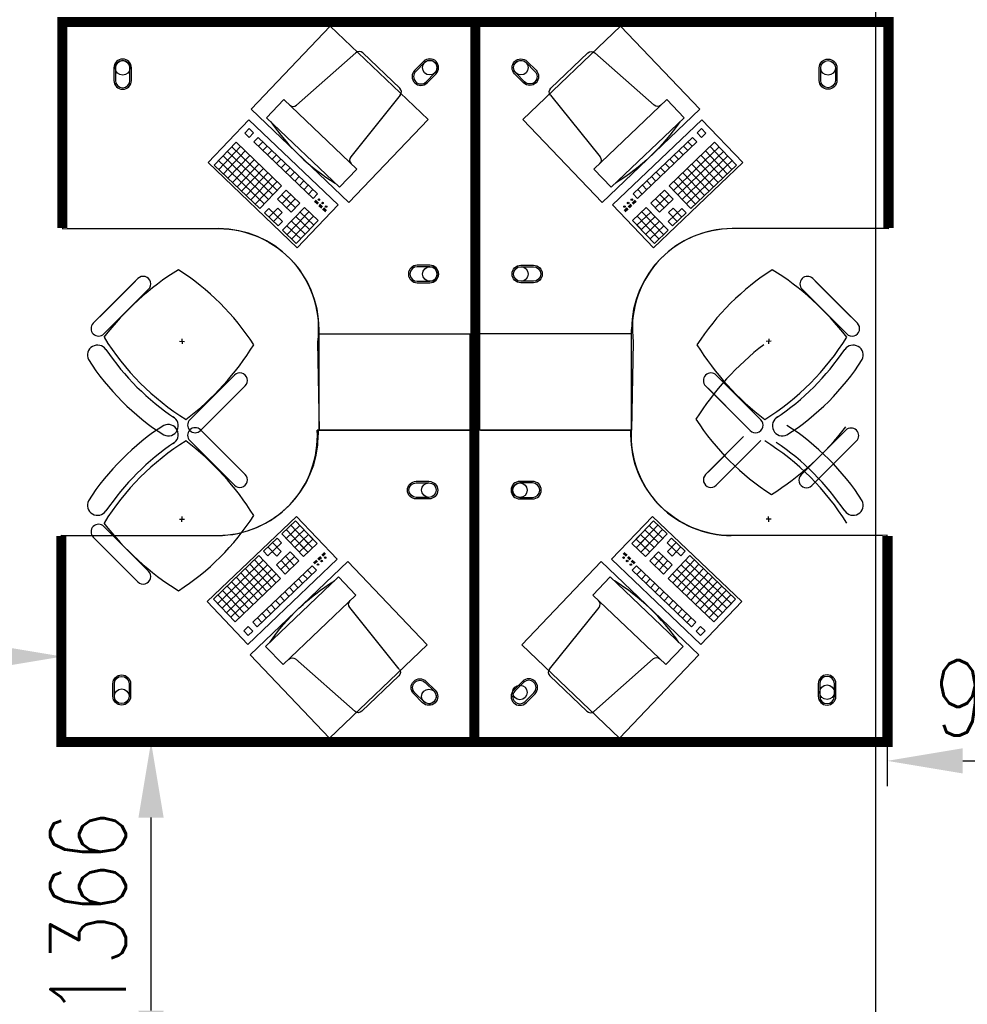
# Model space of a CAD drawing. Header units: millimetres. Extents: x -312551 to 250764, y -35891 to 59426.
# Tile 95 of 256: x -244024 to -240263, y 36534 to 40443. Entities that reach past the tile are written whole.
import ezdxf

# ---------------------------------------------------------------- set-up
doc = ezdxf.new("R2010")
doc.units = ezdxf.units.MM
doc.header["$LTSCALE"] = 2.5
doc.layers.add('FO-00 - FURN$0$FURNITURE', color=22, linetype='Continuous')
doc.layers.add('FO-00 - FURN$0$SP-01$0$FIT-OUT$0$FURNITURE', color=22, linetype='Continuous')
doc.styles.add('ROMANS', font='romans.shx', dxfattribs={"width": 0.8})
doc.dimstyles.new('100NFDIM', dxfattribs={"dimscale": 100, "dimtxt": 3, "dimasz": 3, "dimexe": 1, "dimexo": 1, "dimgap": 1, "dimtad": 1, "dimdec": 0, "dimdsep": 46, "dimtxsty": 'ROMANS', "dimcen": 3, "dimclrd": 4, "dimclre": 4, "dimclrt": 1, "dimaunit": 1, "dimadec": 0, "dimazin": 0, "dimtfac": 1, "dimtdec": 0, "dimtmove": 0, "dimatfit": 3, "dimfxl": 0, "dimtolj": 1, "dimarcsym": 0})

# ---------------------------------------------------------------- blocks, each defined once
blk = doc.blocks.new('FO-00 - FURN$0$SP-01$0$FIT-OUT$0$PC')
at = {"layer": 'FO-00 - FURN$0$SP-01$0$FIT-OUT$0$FURNITURE', "linetype": 'Continuous'}
for p, q in [((241.8, -93.1), (98, -236.8)), ((268.8, -92), (509.4, -294.6)), ((96.9, -263.9), (299.5, -504.5))]:
    blk.add_line(p, q, dxfattribs=at)
blk.add_lwpolyline([(276, -553.9), (346.7, -624.6), (629.5, -341.8), (558.8, -271)], close=True, dxfattribs=at)
for centre, radius, start, end in [((255.9, -107.2), 20, 49.8991, 135), ((112.2, -251), 20, 135, 220.1009), ((522.3, -279.3), 20, 229.8991, 315), ((-109.9, 114.8), 864, 303.1779, 326.8221), ((284.2, -517.4), 20, 315, 40.1009)]:
    blk.add_arc(centre, radius, start, end, dxfattribs=at)
blk = doc.blocks.new('desk')
at = {"layer": 'FO-00 - FURN$0$FURNITURE', "extrusion": (6.58823e-06, 1.6454e-07, 1)}
blk.add_line((184739.1, 75571.8, 0), (184169.1, 75571.7, 0), dxfattribs=at)
at = {"layer": 'FO-00 - FURN$0$FURNITURE'}
for p, q in [((184170.2, 75552.8), (184170.2, 74952.8)), ((183794.8, 75449.6), (183883.4, 75361)), ((183690.8, 75399.2), (183690.9, 75399.1)), ((183752.3, 75407.1), (183840.9, 75318.5)), ((183962.2, 75282.1), (183820.8, 75423.5)), ((183919.8, 75239.7), (183778.4, 75381.1)), ((183972, 75272.4), (183883.4, 75361)), ((183929.5, 75229.9), (183840.9, 75318.5)), ((183733.3, 75097.7), (183713.3, 75096.7)), ((183723.8, 75107.2), (183722.8, 75087.2)), ((183411.4, 75066.2), (183500, 74977.6)), ((183369, 75023.8), (183457.6, 74935.2)), ((183536.4, 74856.3), (183395, 74997.7)), ((183588.6, 74889), (183500, 74977.6)), ((184094.3, 74639.5), (184432.6, 74994)), ((184422.6, 74969), (184250, 74788.2)), ((184422.6, 74969), (184513, 74882.8)), ((184422.6, 74969), (184513, 74882.8)), ((184422.6, 74969), (184513, 74882.8)), ((184432.6, 74994), (184602.6, 74831.8)), ((184432.6, 74994), (184602.6, 74831.8)), ((184432.6, 74994), (184602.6, 74831.8)), ((183546.2, 74846.6), (183457.6, 74935.2)), ((184440.7, 74951.8), (184268.1, 74770.9)), ((184458.7, 74934.5), (184286.2, 74753.7)), ((184388.1, 74932.9), (184478.5, 74846.6)), ((184405.3, 74951), (184495.7, 74864.7)), ((184476.8, 74917.3), (184304.2, 74736.4)), ((184494.9, 74900), (184322.3, 74719.1)), ((184353.5, 74896.7), (184444, 74810.4)), ((184370.8, 74914.8), (184461.2, 74828.5)), ((184319, 74860.5), (184409.5, 74774.2)), ((184336.3, 74878.6), (184426.7, 74792.3)), ((184513, 74882.8), (184340.4, 74701.9)), ((184602.6, 74831.8), (184264.3, 74477.3)), ((184284.5, 74824.4), (184374.9, 74738.1)), ((184514.7, 74812.1), (184290.3, 74576.9)), ((184301.8, 74842.4), (184392.2, 74756.1)), ((184514.7, 74812.1), (184532.7, 74794.8)), ((184549.2, 74848.2), (184531.9, 74830.1)), ((184531.9, 74830.1), (184550, 74812.9)), ((184549.2, 74848.2), (184567.3, 74831)), ((184549.2, 74848.2), (184567.3, 74831)), ((184549.2, 74848.2), (184567.3, 74831)), ((184567.3, 74831), (184550, 74812.9)), ((184250, 74788.2), (184340.4, 74701.9)), ((184267.2, 74806.3), (184357.7, 74720)), ((184532.7, 74794.8), (184308.4, 74559.7)), ((184480.1, 74775.9), (184498.2, 74758.6)), ((184497.4, 74794), (184515.5, 74776.7)), ((184232.7, 74770.1), (184180.9, 74715.8)), ((184198.2, 74733.9), (184234.4, 74699.4)), ((184250.8, 74752.8), (184199, 74698.6)), ((184215.5, 74752), (184251.6, 74717.5)), ((184232.7, 74770.1), (184250.8, 74752.8)), ((184445.6, 74739.7), (184463.7, 74722.5)), ((184462.9, 74757.8), (184481, 74740.5)), ((184163.7, 74697.8), (184111.9, 74643.5)), ((184163.7, 74697.8), (184254.1, 74611.5)), ((184180.9, 74715.8), (184199, 74698.6)), ((184251.6, 74717.5), (184234.4, 74699.4)), ((184287, 74718.3), (184235.2, 74664.1)), ((184305.1, 74701.1), (184253.3, 74646.8)), ((184269.7, 74700.2), (184305.9, 74665.7)), ((184287, 74718.3), (184323.2, 74683.8)), ((184411.1, 74703.5), (184429.2, 74686.3)), ((184428.4, 74721.6), (184446.5, 74704.4)), ((184129.2, 74661.6), (184201.5, 74592.5)), ((184181.8, 74680.5), (184130, 74626.2)), ((184146.4, 74679.7), (184218.8, 74610.6)), ((184199.9, 74663.2), (184148.1, 74609)), ((184235.2, 74664.1), (184271.4, 74629.5)), ((184252.5, 74682.1), (184288.6, 74647.6)), ((184323.2, 74683.8), (184271.4, 74629.5)), ((184376.6, 74667.4), (184394.7, 74650.1)), ((184393.8, 74685.5), (184411.9, 74668.2)), ((184264.3, 74477.3), (184094.3, 74639.5)), ((184111.9, 74643.5), (184184.3, 74574.5)), ((184217.9, 74646), (184166.2, 74591.7)), ((184217.9, 74646), (184166.2, 74591.7)), ((184236, 74628.7), (184184.3, 74574.5)), ((184236, 74628.7), (184184.3, 74574.5)), ((184200.7, 74627.9), (184236.9, 74593.4)), ((184342.1, 74631.2), (184360.2, 74613.9)), ((184359.3, 74649.3), (184377.4, 74632)), ((184166.2, 74591.7), (184202.3, 74557.2)), ((184183.4, 74609.8), (184219.6, 74575.3)), ((184254.1, 74611.5), (184202.3, 74557.2)), ((184290.3, 74576.9), (184308.4, 74559.7)), ((184307.5, 74595), (184325.6, 74577.8)), ((184324.8, 74613.1), (184342.9, 74595.9)), ((183370.2, 74552.8), (183770.2, 74552.8)), ((183370.2, 73952.8), (183370.2, 74552.8)), ((184248.1, 74538.9), (184237.6, 74527.9)), ((184249.5, 74537.5), (184239.1, 74526.5)), ((184251, 74536.1), (184240.5, 74525.1)), ((184262.7, 74554.2), (184253.1, 74544.1)), ((184264.1, 74552.8), (184254.5, 74542.7)), ((184265.6, 74551.4), (184256, 74541.3)), ((184267, 74550), (184257.4, 74540)), ((184278.6, 74571.2), (184267.6, 74559.7)), ((184280.1, 74569.9), (184269.1, 74558.3)), ((184281.5, 74568.5), (184270.5, 74557)), ((184283, 74567.1), (184272, 74555.6)), ((184252.4, 74534.7), (184241.9, 74523.8))]:
    blk.add_line(p, q, dxfattribs=at)
at = {"layer": 'FO-00 - FURN$0$FURNITURE', "const_width": 40}
blk.add_lwpolyline([(183370.2, 73932.8), (184990.2, 73932.8), (184990.2, 75572.7), (184172.4, 75572.7)], dxfattribs=at)
at = {"layer": 'FO-00 - FURN$0$FURNITURE', "elevation": 0}
blk.add_lwpolyline([(184169, 75571.8), (184170.2, 74952.8, -0.455459), (183720.2, 74559.7), (183370.2, 74552.8), (183370.2, 73932.8), (184990.2, 73932.8), (184990.2, 75572.7)], format="xyb", close=True, dxfattribs=at)
at = {"layer": 'FO-00 - FURN$0$FURNITURE'}
for points in [[(184758.5, 75367.8, 1), (184758.5, 75297.8), (184808.5, 75297.8, 1), (184808.5, 75367.8)], [(184758.5, 75361.8, 1), (184758.5, 75303.8), (184808.5, 75303.8, 1), (184808.5, 75361.8)], [(184025.2, 74163.3, 1), (183955.2, 74163.3), (183955.2, 74113.3, 1), (184025.2, 74113.3)], [(184019.2, 74163.3, 1), (183961.2, 74163.3), (183961.2, 74113.3, 1), (184019.2, 74113.3)], [(184798.7, 74173.6, 1), (184749.2, 74124.1), (184784.5, 74088.8, 1), (184834, 74138.2)], [(184794.4, 74169.4, 1), (184753.4, 74128.3), (184788.8, 74093, 1), (184829.8, 74134)]]:
    blk.add_lwpolyline(points, format="xyb", close=True, dxfattribs=at)
blk.add_lwpolyline([(184644.1, 74823.3), (184274.1, 74435.5), (184604, 74120.7), (184974, 74508.5)], close=True, dxfattribs=at)
for centre, radius in [((184808.5, 75332.8), 29), ((184271.7, 74539.4), 3), ((184285.5, 74553.8), 3), ((184257.9, 74524.9), 3), ((183990.2, 74113.3), 29), ((184809.3, 74113.5), 29)]:
    blk.add_circle(centre, radius, dxfattribs=at)
for centre, radius, start, end in [((184191.8, 74628.2), 1000, 122.7873, 147.213), ((183667.5, 75432.3), 40.4, 305.2098, 115.0684), ((183773.6, 75428.4), 30, 45.0002, 225.0002), ((184263.2, 74555.3), 1000, 121.6104, 148.2587), ((184249.1, 74569.4), 1000, 123.9367, 146.1444), ((183051.9, 74513.2), 1127.4, 32.0604, 52.4457), ((183950.8, 75251.2), 30, 225.0002, 45.0002), ((183387.8, 75152.6), 40.4, 154.932, 331.9801), ((183166.2, 75652.4), 1000, 302.8675, 327.2662), ((183390.2, 75045), 30, 45.0002, 225.0002), ((184306.9, 75768.2), 1127.4, 217.5276, 237.9656), ((183770.2, 74952.8), 400, 270.0002, 0.0002), ((183567.4, 74867.8), 30, 225.0002, 45.0002)]:
    blk.add_arc(centre, radius, start, end, dxfattribs=at)
at = {"layer": 'FO-00 - FURN$0$FURNITURE', "rotation": 181.3405219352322}
blk.add_blockref('FO-00 - FURN$0$SP-01$0$FIT-OUT$0$PC', (184971.6, 74145.1), dxfattribs=at)
blk = doc.blocks.new('*D317')
at = {"color": 4, "lineweight": -2, "ltscale": 500000}
for p, q in [((-243521.1, 37575.5), (-243603, 37575.5)), ((-243503, 36509.5), (-243503, 37275.5)), ((-243521.1, 36209.5), (-243603, 36209.5))]:
    blk.add_line(p, q, dxfattribs=at)
at = {"color": 4, "ltscale": 500000}
for points in [[(-243553, 37275.5), (-243453, 37275.5), (-243503, 37575.5)], [(-243553, 36509.5), (-243453, 36509.5), (-243503, 36209.5)]]:
    blk.add_solid(points, dxfattribs=at)
at = {"layer": 'Defpoints', "color": 0, "ltscale": 500000}
for p in [(-243503, 37575.5), (-243421.1, 37575.5, 18), (-243421.1, 36209.5)]:
    blk.add_point(p, dxfattribs=at)
at = {"color": 1, "ltscale": 500000, "insert": (-243753, 36892.5), "char_height": 300, "attachment_point": 5, "rotation": 90, "style": 'ROMANS'}
blk.add_mtext('\\A1;1366', dxfattribs=at)
blk = doc.blocks.new('*D318')
at = {"color": 4, "lineweight": -2, "ltscale": 500000}
for p, q in [((-244885.6, 37914.9), (-244154.6, 37914.9)), ((-245185.6, 37884.3), (-245185.6, 37814.9)), ((-243854.6, 37882.9), (-243854.6, 37814.9))]:
    blk.add_line(p, q, dxfattribs=at)
at = {"color": 4, "ltscale": 500000}
for points in [[(-244885.6, 37964.9), (-244885.6, 37864.9), (-245185.6, 37914.9)], [(-244154.6, 37964.9), (-244154.6, 37864.9), (-243854.6, 37914.9)]]:
    blk.add_solid(points, dxfattribs=at)
at = {"layer": 'Defpoints', "color": 0, "ltscale": 500000}
for p in [(-245185.6, 37984.3), (-243854.6, 37982.9, 0), (-243854.6, 37914.9)]:
    blk.add_point(p, dxfattribs=at)
at = {"color": 1, "ltscale": 500000, "insert": (-244520.1, 38164.9), "char_height": 300, "attachment_point": 5, "style": 'ROMANS'}
blk.add_mtext('\\A1;1331', dxfattribs=at)
blk = doc.blocks.new('*D319')
at = {"color": 4, "lineweight": -2, "ltscale": 500000}
for p, q in [((-240580.4, 37726.5), (-240580.4, 37400.9)), ((-240280.4, 37500.9), (-239895.5, 37500.9)), ((-239595.5, 37433), (-239595.5, 37400.9))]:
    blk.add_line(p, q, dxfattribs=at)
at = {"color": 4, "ltscale": 500000}
for points in [[(-240280.4, 37550.9), (-240280.4, 37450.9), (-240580.4, 37500.9)], [(-239895.5, 37550.9), (-239895.5, 37450.9), (-239595.5, 37500.9)]]:
    blk.add_solid(points, dxfattribs=at)
at = {"layer": 'Defpoints', "color": 0, "ltscale": 500000}
for p in [(-240580.4, 37826.5, 0), (-239595.5, 37533, -18), (-239595.5, 37500.9)]:
    blk.add_point(p, dxfattribs=at)
at = {"color": 1, "ltscale": 500000, "insert": (-240087.9, 37750.9), "char_height": 300, "attachment_point": 5, "style": 'ROMANS'}
blk.add_mtext('\\A1;985', dxfattribs=at)

msp = doc.modelspace()

# ---------------------------------------------------------------- linework, layer by layer
at = {"color": 8}
for p, q in [((-240625.5, -31409.4), (-240625.5, 58409.3)), ((-241316.5, 40045.9, 0), (-241671, 39707.6, 0)), ((-241154.3, 39875.9, 0), (-241316.5, 40045.9, 0)), ((-241154.3, 39875.9, 0), (-241316.5, 40045.9, 0)), ((-241154.3, 39875.9, 0), (-241316.5, 40045.9, 0)), ((-241317.3, 40010.6, 0), (-241335.4, 39993.3, 0)), ((-241318.2, 39975.2, 0), (-241335.4, 39993.3, 0)), ((-241300.1, 39992.5, 0), (-241318.2, 39975.2, 0)), ((-241300.1, 39992.5, 0), (-241317.3, 40010.6, 0)), ((-241300.1, 39992.5, 0), (-241317.3, 40010.6, 0)), ((-241300.1, 39992.5, 0), (-241317.3, 40010.6, 0)), ((-241353.5, 39976, 0), (-241588.6, 39751.7, 0)), ((-241336.2, 39958, 0), (-241571.4, 39733.6, 0)), ((-241265.6, 39956.3, 0), (-241446.4, 39783.7, 0)), ((-241354.3, 39940.7, 0), (-241371.6, 39958.8, 0)), ((-241336.2, 39958, 0), (-241353.5, 39976, 0)), ((-241179.3, 39865.9, 0), (-241265.6, 39956.3, 0)), ((-241179.3, 39865.9, 0), (-241265.6, 39956.3, 0)), ((-241179.3, 39865.9, 0), (-241265.6, 39956.3, 0)), ((-241248.3, 39938.2, 0), (-241429.2, 39765.6, 0)), ((-241408.6, 39888.9, 0), (-241425.9, 39907, 0)), ((-241231, 39920.1, 0), (-241411.9, 39747.5, 0)), ((-241390.5, 39906.2, 0), (-241407.8, 39924.3, 0)), ((-241372.4, 39923.4, 0), (-241389.7, 39941.5, 0)), ((-241215.4, 39831.4, 0), (-241301.7, 39921.8, 0)), ((-241197.3, 39848.6, 0), (-241283.6, 39939, 0)), ((-241508.8, 39537.6, 0), (-241154.3, 39875.9, 0)), ((-241444.8, 39854.4, 0), (-241462, 39872.5, 0)), ((-241426.7, 39871.7, 0), (-241443.9, 39889.8, 0)), ((-241213.8, 39902, 0), (-241394.6, 39729.5, 0)), ((-241196.5, 39884, 0), (-241377.4, 39711.4, 0)), ((-241269.7, 39779.6, 0), (-241356, 39870, 0)), ((-241251.6, 39796.8, 0), (-241337.9, 39887.3, 0)), ((-241233.5, 39814.1, 0), (-241319.8, 39904.5, 0)), ((-241480.9, 39819.9, 0), (-241498.2, 39838, 0)), ((-241462.9, 39837.1, 0), (-241480.1, 39855.2, 0)), ((-241305.9, 39745.1, 0), (-241392.2, 39835.5, 0)), ((-241287.8, 39762.3, 0), (-241374.1, 39852.8, 0)), ((-241179.3, 39865.9, 0), (-241360.1, 39693.3, 0)), ((-241517.1, 39785.4, 0), (-241534.4, 39803.5, 0)), ((-241499, 39802.6, 0), (-241516.3, 39820.7, 0)), ((-241342, 39710.5, 0), (-241428.3, 39801, 0)), ((-241324, 39727.8, 0), (-241410.2, 39818.2, 0)), ((-241571.4, 39733.6, 0), (-241588.6, 39751.7, 0)), ((-241553.3, 39750.8, 0), (-241570.5, 39768.9, 0)), ((-241535.2, 39768.1, 0), (-241552.5, 39786.2, 0)), ((-241464.5, 39766.5, 0), (-241518.8, 39714.7, 0)), ((-241430, 39730.3, 0), (-241464.5, 39766.5, 0)), ((-241360.1, 39693.3, 0), (-241446.4, 39783.7, 0)), ((-241581.2, 39726.3, 0), (-241592.7, 39715.3, 0)), ((-241579.8, 39724.8, 0), (-241591.4, 39713.8, 0)), ((-241578.4, 39723.4, 0), (-241590, 39712.4, 0)), ((-241577.1, 39721.9, 0), (-241588.6, 39710.9, 0)), ((-241484.2, 39678.5, 0), (-241518.8, 39714.7, 0)), ((-241447.2, 39748.4, 0), (-241501.5, 39696.6, 0)), ((-241466.2, 39695.8, 0), (-241500.7, 39731.9, 0)), ((-241430, 39730.3, 0), (-241484.2, 39678.5, 0)), ((-241448.1, 39713, 0), (-241482.6, 39749.2, 0)), ((-241671, 39707.6, 0), (-241508.8, 39537.6, 0)), ((-241613.6, 39695.7, 0), (-241624.5, 39685.2, 0)), ((-241612.2, 39694.3, 0), (-241623.2, 39683.8, 0)), ((-241610.8, 39692.8, 0), (-241621.8, 39682.4, 0)), ((-241609.4, 39691.4, 0), (-241620.4, 39680.9, 0)), ((-241598.3, 39710.3, 0), (-241608.4, 39700.7, 0)), ((-241596.9, 39708.8, 0), (-241607, 39699.3, 0)), ((-241595.5, 39707.4, 0), (-241605.6, 39697.8, 0)), ((-241594.1, 39706, 0), (-241604.2, 39696.4, 0)), ((-241536.9, 39697.4, 0), (-241591.1, 39645.6, 0)), ((-241519.6, 39679.3, 0), (-241573.9, 39627.6, 0)), ((-241519.6, 39679.3, 0), (-241573.9, 39627.6, 0)), ((-241520.4, 39644, 0), (-241554.9, 39680.2, 0)), ((-241450.6, 39607, 0), (-241536.9, 39697.4, 0)), ((-241395.5, 39694.1, 0), (-241449.7, 39642.3, 0)), ((-241430.8, 39694.9, 0), (-241448.9, 39677.7, 0)), ((-241414.4, 39641.5, 0), (-241448.9, 39677.7, 0)), ((-241378.2, 39676, 0), (-241432.5, 39624.2, 0)), ((-241396.3, 39658.8, 0), (-241430.8, 39694.9, 0)), ((-241378.2, 39676, 0), (-241395.5, 39694.1, 0)), ((-241556.6, 39609.5, 0), (-241591.1, 39645.6, 0)), ((-241538.5, 39626.7, 0), (-241573, 39662.9, 0)), ((-241502.3, 39661.2, 0), (-241556.6, 39609.5, 0)), ((-241502.3, 39661.2, 0), (-241556.6, 39609.5, 0)), ((-241486.7, 39572.5, 0), (-241555.8, 39644.8, 0)), ((-241485.1, 39643.2, 0), (-241539.3, 39591.4, 0)), ((-241468.6, 39589.7, 0), (-241537.7, 39662.1, 0)), ((-241432.5, 39624.2, 0), (-241449.7, 39642.3, 0)), ((-241504.8, 39555.2, 0), (-241573.9, 39627.6, 0)), ((-241467.8, 39625.1, 0), (-241522.1, 39573.3, 0)), ((-241450.6, 39607, 0), (-241504.8, 39555.2, 0)), ((-240595.5, 39613.5, 0), (-241195.5, 39613.5, 0)), ((-240875.9, 39415.3, 0), (-240787.3, 39326.7, 0)), ((-240866.2, 39405.5, 0), (-240724.8, 39264.1, 0)), ((-240918.4, 39372.8, 0), (-240829.8, 39284.2, 0)), ((-240908.6, 39363.1, 0), (-240767.2, 39221.7, 0)), ((-240698.7, 39238.1, 0), (-240787.3, 39326.7, 0)), ((-240741.2, 39195.6, 0), (-240829.8, 39284.2, 0)), ((-241595.5, 38813.5, 0), (-241595.5, 39213.5, 0)), ((-241041.1, 39167.1, 0), (-241061.1, 39166.1, 0)), ((-241050.6, 39176.6, 0), (-241051.6, 39156.6, 0)), ((-240749.1, 39134.1, 0), (-240749.2, 39134.2, 0)), ((-241259.3, 39031.9, 0), (-241170.7, 38943.3, 0)), ((-241301.7, 38989.5, 0), (-241213.1, 38900.9, 0)), ((-241292, 38979.7, 0), (-241150.6, 38838.3, 0)), ((-241082.1, 38854.7, 0), (-241170.7, 38943.3, 0)), ((-241124.5, 38812.3, 0), (-241213.1, 38900.9, 0)), ((-243306.6, 38814.7), (-243218, 38726.1)), ((-242839.4, 38813.5, 18), (-242839.4, 38795.5, 18)), ((-242235.5, 38813.5), (-242835.5, 38813.5)), ((-242195.5, 38813.5, 0), (-241595.5, 38813.5, 0)), ((-241599.4, 38813.5, 18), (-241599.4, 38795.4, 18)), ((-240745, 38813.3, 18), (-240833.6, 38724.7, 18)), ((-243139.1, 38647.2), (-243280.5, 38788.6)), ((-241292, 38647.2, 0), (-241150.6, 38788.6, 0)), ((-240912.5, 38645.8, 18), (-240771.1, 38787.3, 18)), ((-243349, 38772.3), (-243260.4, 38683.7)), ((-241082.1, 38772.2, 0), (-241170.7, 38683.6, 0)), ((-240870.1, 38603.4, 18), (-240728.6, 38744.8, 18)), ((-240702.6, 38770.9, 18), (-240791.2, 38682.3, 18)), ((-243129.4, 38637.5), (-243218, 38726.1)), ((-241301.7, 38637.5, 0), (-241213.1, 38726.1, 0)), ((-240922.2, 38636.1, 18), (-240833.6, 38724.7, 18)), ((-243171.8, 38595.1), (-243260.4, 38683.7)), ((-241259.3, 38595, 0), (-241170.7, 38683.6, 0)), ((-240879.8, 38593.7, 18), (-240791.2, 38682.3, 18)), ((-243682, 38492.9), (-243681.9, 38492.8)), ((-243390, 38459.8), (-243370, 38460.8)), ((-243380.5, 38450.3), (-243379.5, 38470.3)), ((-242926.2, 38471.3, 18), (-243280.7, 38133, 18)), ((-242764, 38301.3, 18), (-242926.2, 38471.3, 18)), ((-241674.9, 38301.3, 18), (-241512.6, 38471.3, 18)), ((-241512.6, 38471.3, 18), (-241158.1, 38133, 18)), ((-241041.1, 38459.8, 0), (-241061.1, 38460.8, 0)), ((-241050.6, 38450.3, 0), (-241051.6, 38470.3, 0)), ((-240749.1, 38492.9, 0), (-240749.2, 38492.8, 0)), ((-243689.9, 38431.3), (-243601.3, 38342.7)), ((-242984.4, 38402, 18), (-242930.1, 38453.7, 18)), ((-242967.1, 38383.9, 18), (-242912.9, 38435.7, 18)), ((-242948.2, 38436.5, 18), (-242879.2, 38364.1, 18)), ((-242930.1, 38453.7, 18), (-242861.1, 38381.4, 18)), ((-241508.7, 38453.7, 18), (-241577.7, 38381.4, 18)), ((-241490.6, 38436.5, 18), (-241559.6, 38364.1, 18)), ((-241471.7, 38383.9, 18), (-241525.9, 38435.6, 18)), ((-241454.4, 38401.9, 18), (-241508.7, 38453.7, 18)), ((-243839.4, 38395.5, 18), (-243239.4, 38395.5, 18)), ((-243732.3, 38388.9), (-243643.7, 38300.3)), ((-243522.5, 38263.9), (-243663.9, 38405.3)), ((-243056.7, 38332.9, 18), (-243002.5, 38384.7, 18)), ((-243002.5, 38384.7, 18), (-242985.2, 38366.6, 18)), ((-242984.4, 38402, 18), (-242898.1, 38311.5, 18)), ((-242966.3, 38419.2, 18), (-242897.3, 38346.9, 18)), ((-242949.9, 38365.8, 18), (-242895.6, 38417.6, 18)), ((-242932.6, 38347.7, 18), (-242878.4, 38399.5, 18)), ((-242932.6, 38347.7, 18), (-242878.4, 38399.5, 18)), ((-242896.4, 38382.2, 18), (-242861.9, 38346, 18)), ((-242878.4, 38399.5, 18), (-242843.8, 38363.3, 18)), ((-241560.5, 38399.5, 18), (-241595, 38363.3, 18)), ((-241542.4, 38382.2, 18), (-241576.9, 38346, 18)), ((-241506.2, 38347.7, 18), (-241560.5, 38399.5, 18)), ((-241506.2, 38347.7, 18), (-241560.5, 38399.5, 18)), ((-241488.9, 38365.8, 18), (-241543.2, 38417.6, 18)), ((-241472.5, 38419.2, 18), (-241541.5, 38346.9, 18)), ((-241454.4, 38401.9, 18), (-241540.7, 38311.5, 18)), ((-241436.3, 38384.7, 18), (-241453.6, 38366.6, 18)), ((-241382.1, 38332.9, 18), (-241436.3, 38384.7, 18)), ((-240599.4, 38395.5, 18), (-241199.4, 38395.4, 18)), ((-243564.9, 38221.4), (-243706.3, 38362.9)), ((-243039.5, 38314.8, 18), (-242985.2, 38366.6, 18)), ((-243038.7, 38350.2, 18), (-243004.1, 38314, 18)), ((-243020.6, 38367.4, 18), (-242986.1, 38331.3, 18)), ((-242915.4, 38329.6, 18), (-242861.1, 38381.4, 18)), ((-242915.4, 38329.6, 18), (-242861.1, 38381.4, 18)), ((-242914.5, 38365, 18), (-242880, 38328.8, 18)), ((-242898.1, 38311.5, 18), (-242843.8, 38363.3, 18)), ((-241540.7, 38311.5, 18), (-241595, 38363.3, 18)), ((-241523.5, 38329.6, 18), (-241577.7, 38381.4, 18)), ((-241523.5, 38329.6, 18), (-241577.7, 38381.4, 18)), ((-241524.3, 38364.9, 18), (-241558.8, 38328.8, 18)), ((-241399.3, 38314.8, 18), (-241453.6, 38366.6, 18)), ((-241418.2, 38367.4, 18), (-241452.8, 38331.3, 18)), ((-241400.2, 38350.2, 18), (-241434.7, 38314, 18)), ((-243512.7, 38254.1), (-243601.3, 38342.7)), ((-243255.7, 38143.1, 18), (-243074.8, 38315.7, 18)), ((-243074.8, 38315.7, 18), (-242988.5, 38225.2, 18)), ((-243056.7, 38332.9, 18), (-243039.5, 38314.8, 18)), ((-243005, 38278.7, 18), (-242950.7, 38330.4, 18)), ((-243004.1, 38314, 18), (-242986.1, 38331.3, 18)), ((-242987.7, 38260.6, 18), (-242933.4, 38312.4, 18)), ((-242968.8, 38313.2, 18), (-242934.3, 38277, 18)), ((-242950.7, 38330.4, 18), (-242916.2, 38294.3, 18)), ((-242840.8, 38303, 18), (-242830.7, 38312.6, 18)), ((-242839.4, 38301.5, 18), (-242829.4, 38311.1, 18)), ((-242838, 38300.1, 18), (-242828, 38309.7, 18)), ((-242836.7, 38298.7, 18), (-242826.6, 38308.3, 18)), ((-242825.5, 38317.6, 18), (-242814.6, 38328, 18)), ((-242824.1, 38316.1, 18), (-242813.2, 38326.6, 18)), ((-242822.8, 38314.7, 18), (-242811.8, 38325.1, 18)), ((-242821.4, 38313.2, 18), (-242810.4, 38323.7, 18)), ((-241617.4, 38313.2, 18), (-241628.4, 38323.7, 18)), ((-241616.1, 38314.7, 18), (-241627, 38325.1, 18)), ((-241614.7, 38316.1, 18), (-241625.6, 38326.6, 18)), ((-241613.3, 38317.6, 18), (-241624.3, 38328, 18)), ((-241602.2, 38298.6, 18), (-241612.2, 38308.2, 18)), ((-241600.8, 38300.1, 18), (-241610.8, 38309.7, 18)), ((-241599.4, 38301.5, 18), (-241609.5, 38311.1, 18)), ((-241598, 38303, 18), (-241608.1, 38312.6, 18)), ((-241488.1, 38330.4, 18), (-241522.6, 38294.3, 18)), ((-241451.1, 38260.6, 18), (-241505.4, 38312.3, 18)), ((-241470, 38313.2, 18), (-241504.5, 38277, 18)), ((-241433.9, 38278.7, 18), (-241488.1, 38330.4, 18)), ((-241434.7, 38314, 18), (-241452.8, 38331.3, 18)), ((-241364, 38315.7, 18), (-241450.3, 38225.2, 18)), ((-241382.1, 38332.9, 18), (-241399.3, 38314.8, 18)), ((-241183.1, 38143.1, 18), (-241364, 38315.7, 18)), ((-243555.1, 38211.7), (-243643.7, 38300.3)), ((-243238.4, 38125, 18), (-243057.6, 38297.6, 18)), ((-243221.2, 38106.9, 18), (-243040.3, 38279.5, 18)), ((-243118.4, 37963, 18), (-242764, 38301.3, 18)), ((-243111, 38281.1, 18), (-243024.7, 38190.7, 18)), ((-243098.7, 38051, 18), (-242863.6, 38275.4, 18)), ((-243092.9, 38298.4, 18), (-243006.6, 38208, 18)), ((-243005, 38278.7, 18), (-242970.4, 38242.5, 18)), ((-242986.9, 38295.9, 18), (-242952.4, 38259.8, 18)), ((-242970.4, 38242.5, 18), (-242916.2, 38294.3, 18)), ((-242863.6, 38275.4, 18), (-242846.3, 38257.3, 18)), ((-242857.9, 38287, 18), (-242846.4, 38298, 18)), ((-242856.5, 38285.6, 18), (-242845, 38296.6, 18)), ((-242855.1, 38284.1, 18), (-242843.6, 38295.1, 18)), ((-242853.7, 38282.7, 18), (-242842.2, 38293.7, 18)), ((-241320.4, 37963, 18), (-241674.9, 38301.3, 18)), ((-241585.1, 38282.6, 18), (-241596.6, 38293.6, 18)), ((-241583.7, 38284.1, 18), (-241595.2, 38295.1, 18)), ((-241582.3, 38285.5, 18), (-241593.8, 38296.5, 18)), ((-241580.9, 38287, 18), (-241592.5, 38298, 18)), ((-241575.2, 38275.3, 18), (-241592.5, 38257.3, 18)), ((-241340.1, 38051, 18), (-241575.2, 38275.3, 18)), ((-241468.4, 38242.5, 18), (-241522.6, 38294.3, 18)), ((-241451.9, 38295.9, 18), (-241486.5, 38259.7, 18)), ((-241433.9, 38278.7, 18), (-241468.4, 38242.5, 18)), ((-241345.9, 38298.4, 18), (-241432.2, 38208, 18)), ((-241327.8, 38281.1, 18), (-241414.1, 38190.7, 18)), ((-241217.6, 38106.9, 18), (-241398.5, 38279.5, 18)), ((-241200.4, 38125, 18), (-241381.2, 38297.6, 18)), ((-243203.9, 38088.8, 18), (-243023.1, 38261.4, 18)), ((-243186.7, 38070.7, 18), (-243005.8, 38243.3, 18)), ((-243165.3, 38229.4, 18), (-243079, 38138.9, 18)), ((-243147.2, 38246.6, 18), (-243060.9, 38156.2, 18)), ((-243129.1, 38263.9, 18), (-243042.8, 38173.5, 18)), ((-243081.4, 38032.9, 18), (-242846.3, 38257.3, 18)), ((-242899.8, 38240.8, 18), (-242882.5, 38222.8, 18)), ((-242881.7, 38258.1, 18), (-242864.4, 38240, 18)), ((-241357.4, 38032.9, 18), (-241592.5, 38257.3, 18)), ((-241557.1, 38258.1, 18), (-241574.4, 38240, 18)), ((-241539.1, 38240.8, 18), (-241556.3, 38222.7, 18)), ((-241252.2, 38070.7, 18), (-241433, 38243.3, 18)), ((-241234.9, 38088.8, 18), (-241415.8, 38261.4, 18)), ((-241309.7, 38263.9, 18), (-241396, 38173.4, 18)), ((-241291.6, 38246.6, 18), (-241377.9, 38156.2, 18)), ((-241273.6, 38229.4, 18), (-241359.9, 38138.9, 18)), ((-243201.4, 38194.9, 18), (-243115.1, 38104.4, 18)), ((-243183.3, 38212.1, 18), (-243097.1, 38121.7, 18)), ((-243169.4, 38052.6, 18), (-242988.5, 38225.2, 18)), ((-242954, 38189.1, 18), (-242936.8, 38171, 18)), ((-242935.9, 38206.3, 18), (-242918.7, 38188.2, 18)), ((-242917.8, 38223.6, 18), (-242900.6, 38205.5, 18)), ((-241521, 38223.6, 18), (-241538.2, 38205.5, 18)), ((-241502.9, 38206.3, 18), (-241520.1, 38188.2, 18)), ((-241484.8, 38189, 18), (-241502.1, 38171, 18)), ((-241269.4, 38052.6, 18), (-241450.3, 38225.2, 18)), ((-241255.5, 38212.1, 18), (-241341.8, 38121.7, 18)), ((-241237.4, 38194.8, 18), (-241323.7, 38104.4, 18)), ((-243237.6, 38160.3, 18), (-243151.3, 38069.9, 18)), ((-243219.5, 38177.6, 18), (-243133.2, 38087.2, 18)), ((-242990.2, 38154.5, 18), (-242972.9, 38136.5, 18)), ((-242972.1, 38171.8, 18), (-242954.8, 38153.7, 18)), ((-241466.7, 38171.8, 18), (-241484, 38153.7, 18)), ((-241448.6, 38154.5, 18), (-241465.9, 38136.4, 18)), ((-241219.3, 38177.6, 18), (-241305.6, 38087.1, 18)), ((-241201.2, 38160.3, 18), (-241287.5, 38069.9, 18)), ((-243280.7, 38133, 18), (-243118.4, 37963, 18)), ((-243280.7, 38133, 18), (-243118.4, 37963, 18)), ((-243280.7, 38133, 18), (-243118.4, 37963, 18)), ((-243255.7, 38143.1, 18), (-243169.4, 38052.6, 18)), ((-243255.7, 38143.1, 18), (-243169.4, 38052.6, 18)), ((-243255.7, 38143.1, 18), (-243169.4, 38052.6, 18)), ((-243026.4, 38120, 18), (-243009.1, 38101.9, 18)), ((-243008.3, 38137.3, 18), (-242991, 38119.2, 18)), ((-241430.5, 38137.3, 18), (-241447.8, 38119.2, 18)), ((-241412.5, 38120, 18), (-241429.7, 38101.9, 18)), ((-241158.1, 38133, 18), (-241320.4, 37963, 18)), ((-241158.1, 38133, 18), (-241320.4, 37963, 18)), ((-241158.1, 38133, 18), (-241320.4, 37963, 18)), ((-241183.1, 38143.1, 18), (-241269.4, 38052.6, 18)), ((-241183.1, 38143.1, 18), (-241269.4, 38052.6, 18)), ((-241183.1, 38143.1, 18), (-241269.4, 38052.6, 18)), ((-243062.5, 38085.5, 18), (-243045.3, 38067.4, 18)), ((-243044.4, 38102.8, 18), (-243027.2, 38084.7, 18)), ((-241394.4, 38102.8, 18), (-241411.6, 38084.7, 18)), ((-241376.3, 38085.5, 18), (-241393.5, 38067.4, 18)), ((-243134.9, 38016.5, 18), (-243116.8, 38033.7, 18)), ((-243116.8, 38033.7, 18), (-243099.5, 38015.6, 18)), ((-243098.7, 38051, 18), (-243081.4, 38032.9, 18)), ((-243080.6, 38068.2, 18), (-243063.4, 38050.2, 18)), ((-241358.2, 38068.2, 18), (-241375.5, 38050.1, 18)), ((-241340.1, 38051, 18), (-241357.4, 38032.9, 18)), ((-241322, 38033.7, 18), (-241339.3, 38015.6, 18)), ((-241303.9, 38016.5, 18), (-241322, 38033.7, 18)), ((-243134.9, 38016.5, 18), (-243117.6, 37998.4, 18)), ((-243134.9, 38016.5, 18), (-243117.6, 37998.4, 18)), ((-243134.9, 38016.5, 18), (-243117.6, 37998.4, 18)), ((-243117.6, 37998.4, 18), (-243099.5, 38015.6, 18)), ((-241321.2, 37998.4, 18), (-241339.3, 38015.6, 18)), ((-241303.9, 38016.5, 18), (-241321.2, 37998.4, 18)), ((-241303.9, 38016.5, 18), (-241321.2, 37998.4, 18)), ((-241303.9, 38016.5, 18), (-241321.2, 37998.4, 18))]:
    msp.add_line(p, q, dxfattribs=at)
at = {"color": 8, "extrusion": (1.6454e-07, 6.58823e-06, 1)}
msp.add_line((-240576.5, 40182.4, 0), (-240576.6, 39612.4, 0), dxfattribs=at)
at = {"color": 8, "ltscale": 500000}
msp.add_line((-241595.5, 38813.5, 0), (-242843.3, 38813.5, 0), dxfattribs=at)
at = {"color": 8, "extrusion": (-1.6454e-07, -6.58823e-06, 1)}
msp.add_line((-243858.4, 37826.5, 18), (-243858.4, 38396.5, 18), dxfattribs=at)
at = {"color": 8, "extrusion": (1.6454e-07, -6.58823e-06, 1)}
msp.add_line((-240580.4, 37826.5, 18), (-240580.5, 38396.5, 18), dxfattribs=at)
at = {"color": 8, "const_width": 40}
for points, elevation in [([(-242215.5, 38813.5), (-242215.5, 40433.5), (-240575.6, 40433.5), (-240575.6, 39615.7)], 0), ([(-242219.4, 39195.5), (-242219.4, 37575.5), (-243859.3, 37575.5), (-243859.3, 38393.2)], 18), ([(-242219.4, 39195.4), (-242219.4, 37575.4), (-240579.5, 37575.5), (-240579.5, 38393.2)], 18)]:
    msp.add_lwpolyline(points, dxfattribs=dict(at, elevation=elevation))
at = {"color": 8}
for points, elevation in [([(-240576.5, 39612.3), (-241195.5, 39613.5, 0.455459), (-241588.6, 39163.5), (-241595.5, 38813.5), (-242215.5, 38813.5), (-242215.5, 40433.5), (-240575.6, 40433.5)], 0), ([(-241974.7, 40242, -1), (-242024.2, 40192.5), (-242059.6, 40227.8, -1), (-242010.1, 40277.3)], 0), ([(-241978.9, 40237.7, -1), (-242020, 40196.7), (-242055.3, 40232.1, -1), (-242014.3, 40273.1)], 0), ([(-240780.5, 40201.8, -1), (-240850.5, 40201.8), (-240850.5, 40251.8, -1), (-240780.5, 40251.8)], 0), ([(-240786.5, 40201.8, -1), (-240844.5, 40201.8), (-240844.5, 40251.8, -1), (-240786.5, 40251.8)], 0), ([(-241985, 39468.5, -1), (-241985, 39398.5), (-242035, 39398.5, -1), (-242035, 39468.5)], 0), ([(-241985, 39462.5, -1), (-241985, 39404.5), (-242035, 39404.5, -1), (-242035, 39462.5)], 0), ([(-242450, 38540.5, -1), (-242450, 38610.5), (-242400, 38610.5, -1), (-242400, 38540.5)], 18), ([(-242450, 38546.5, -1), (-242450, 38604.5), (-242400, 38604.5, -1), (-242400, 38546.5)], 18), ([(-241988.8, 38540.4, 1), (-241988.8, 38610.4), (-242038.8, 38610.4, 1), (-242038.8, 38540.4)], 18), ([(-241988.8, 38546.4, 1), (-241988.8, 38604.4), (-242038.8, 38604.4, 1), (-242038.8, 38546.4)], 18), ([(-243654.4, 37807.2, -1), (-243584.4, 37807.2), (-243584.4, 37757.2, -1), (-243654.4, 37757.2)], 18), ([(-243648.4, 37807.2, -1), (-243590.4, 37807.2), (-243590.4, 37757.2, -1), (-243648.4, 37757.2)], 18), ([(-240784.4, 37807.2, 1), (-240854.4, 37807.2), (-240854.4, 37757.2, 1), (-240784.4, 37757.2)], 18), ([(-240790.4, 37807.2, 1), (-240848.4, 37807.2), (-240848.4, 37757.2, 1), (-240790.4, 37757.2)], 18), ([(-242460.2, 37767, -1), (-242410.8, 37816.5), (-242375.4, 37781.1, -1), (-242424.9, 37731.6)], 18), ([(-242456, 37771.2, -1), (-242415, 37812.3), (-242379.6, 37776.9, -1), (-242420.7, 37735.9)], 18), ([(-241978.6, 37767, 1), (-242028.1, 37816.5), (-242063.4, 37781.1, 1), (-242013.9, 37731.6)], 18), ([(-241982.8, 37771.2, 1), (-242023.8, 37812.2), (-242059.2, 37776.9, 1), (-242018.2, 37735.9)], 18)]:
    msp.add_lwpolyline(points, format="xyb", close=True, dxfattribs=dict(at, elevation=elevation))
for points, elevation in [([(-241325, 40087.4), (-241712.8, 39717.4), (-242027.6, 40047.3), (-241639.9, 40417.3)], 0), ([(-243109.9, 37921.5), (-242722.1, 38291.6), (-242407.3, 37961.7), (-242795.1, 37591.6)], 18), ([(-241328.9, 37921.5), (-241716.7, 38291.6), (-242031.5, 37961.7), (-241643.7, 37591.6)], 18)]:
    msp.add_lwpolyline(points, close=True, dxfattribs=dict(at, elevation=elevation))
at = {"color": 8, "elevation": 18}
for points in [[(-242839.4, 39195.5), (-242839.4, 39195.5), (-242219.4, 39195.5), (-242219.4, 37575.5), (-243859.3, 37575.5), (-243858.4, 38396.7), (-243239.4, 38395.5, 0.431198), (-242843.3, 38813.5, 0.431198)], [(-241599.4, 39195.4), (-241599.4, 39195.4), (-242219.4, 39195.4), (-242219.4, 37575.4), (-240579.5, 37575.5), (-240580.4, 38396.7), (-241199.4, 38395.4, -0.431209), (-241595.5, 38813.5, -0.431209)]]:
    msp.add_lwpolyline(points, format="xyb", dxfattribs=at)
at = {"color": 8}
for centre, radius in [((-242034.8, 40252.6, 0), 29), ((-240815.5, 40251.8, 0), 29), ((-241608.9, 39715, 0), 3), ((-241594.5, 39728.8, 0), 3), ((-241623.4, 39701.2, 0), 3), ((-242035, 39433.5, 0), 29), ((-242400, 38575.5, 18), 29), ((-242038.8, 38575.4, 18), 29), ((-242811.5, 38307.7, 18), 3), ((-241627.3, 38307.7, 18), 3), ((-242840.5, 38280.1, 18), 3), ((-242826, 38293.9, 18), 3), ((-241612.8, 38293.9, 18), 3), ((-241598.3, 38280.1, 18), 3), ((-242038.7, 37772.4, 18), 29), ((-240819.4, 37773.2, 18), 29), ((-243619.4, 37757.2, 18), 29), ((-242400.1, 37756.4, 18), 29)]:
    msp.add_circle(centre, radius, dxfattribs=at)
for centre, radius, start, end in [((-241195.5, 39213.5, 0), 400, 89.9998, 179.9998), ((-240495.9, 38609.5, 0), 1000, 122.7338, 147.1325), ((-241635.1, 38495.2, 0), 1127.4, 37.5543, 57.9396), ((-240897.2, 39394.1, 0), 30, 44.9998, 224.9998), ((-240720, 39216.9, 0), 30, 224.9998, 44.9998), ((-241593, 39706.5, 0), 1000, 301.7413, 328.3896), ((-240384, 38258.7, 18), 1127.4, 127.5276, 147.9656), ((-240380.1, 39750.2, 0), 1127.4, 212.0344, 232.4724), ((-241578.9, 39692.4, 0), 1000, 303.8556, 326.0633), ((-240716, 39110.8, 0), 40.4, 334.9316, 144.7902), ((-241520.1, 39635.1, 0), 1000, 302.787, 327.2127), ((-241280.5, 39010.7, 0), 30, 44.9998, 224.9998), ((-240499.8, 39399.5, 18), 1000, 212.8675, 237.2662), ((-241103.3, 38833.5, 0), 30, 224.9998, 44.9998), ((-240995.7, 38831.1, 0), 40.4, 118.0199, 295.068), ((-242911, 37991.8), 1000, 122.787, 147.2127), ((-243435.4, 38795.9), 40.4, 298.0199, 115.068), ((-243327.8, 38793.5), 30, 44.9998, 224.9998), ((-241639, 39513.7, 18), 1127.4, 302.0604, 322.4457), ((-241520.1, 37991.8, 0), 1000, 32.7873, 57.213), ((-240723.8, 38792.1, 18), 30, 315.0002, 135.0002), ((-243239.4, 38795.5, 18), 400, 269.9998, 359.9998), ((-241199.4, 38795.4, 18), 400, 180.0002, 270.0002), ((-242838.1, 37920.5), 1000, 121.7413, 148.3896), ((-242852.2, 37934.5), 1000, 123.8556, 146.0633), ((-244051, 37876.8), 1127.4, 32.0344, 52.4724), ((-241593, 37920.4, 0), 1000, 31.6104, 58.2587), ((-241578.9, 37934.5, 0), 1000, 33.9367, 56.1444), ((-243150.6, 38616.3), 30, 224.9998, 44.9998), ((-241280.5, 38616.3, 0), 30, 135.0002, 315.0002), ((-240901, 38614.9, 18), 30, 135.0002, 315.0002), ((-243715.1, 38516.2), 40.4, 154.9316, 324.7902), ((-240716, 38516.2, 0), 40.4, 215.2098, 25.0684), ((-243935.1, 39017.5), 1000, 302.7338, 327.1325), ((-243711.1, 38410.1), 30, 44.9998, 224.9998), ((-242796, 39131.8), 1127.4, 217.5543, 237.9396), ((-243533.9, 38232.9), 30, 224.9998, 44.9998)]:
    msp.add_arc(centre, radius, start, end, dxfattribs=at)

# ---------------------------------------------------------------- block references
at = {"color": 8, "rotation": 90}
msp.add_blockref('desk', (-168282.8, -144556.7), dxfattribs=at)
at = {"color": 8, "extrusion": (6.3055e-29, -2.60602e-30, -1), "zscale": -1, "rotation": 271.3405219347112}
msp.add_blockref('FO-00 - FURN$0$SP-01$0$FIT-OUT$0$PC', (242003.2, 40414.9, 0), dxfattribs=at)
at = {"color": 8, "extrusion": (-6.3055e-29, 2.60602e-30, -1), "zscale": -1, "rotation": 91.34052193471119}
msp.add_blockref('FO-00 - FURN$0$SP-01$0$FIT-OUT$0$PC', (242431.7, 37594, -18), dxfattribs=at)
at = {"color": 8, "extrusion": (6.3055e-29, 2.60602e-30, -1), "xscale": -1, "zscale": -1, "rotation": 268.6594780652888}
msp.add_blockref('FO-00 - FURN$0$SP-01$0$FIT-OUT$0$PC', (242007.1, 37594, -18), dxfattribs=at)

# ---------------------------------------------------------------- dimensions: what is measured, and where the dimension line sits
at = {"color": 8, "ltscale": 500000}
for base, p1, p2, picture, middle in [((-243854.6, 37914.9), (-245185.6, 37984.3), (-243854.6, 37982.9, 0), '*D318', (-244520.1, 38164.9)), ((-239595.5, 37500.9, 18), (-240580.4, 37826.5, 18), (-239595.5, 37533), '*D319', (-240087.9, 37750.9, 18))]:
    dim = msp.add_linear_dim(base=base, p1=p1, p2=p2, dimstyle='100NFDIM', dxfattribs=at)
    dim.commit()
    dim.dimension.update_dxf_attribs({"geometry": picture, "text_midpoint": middle})
dim = msp.add_linear_dim(base=(-243503, 37575.5), p1=(-243421.1, 36209.5), p2=(-243421.1, 37575.5, 18), angle=90, dimstyle='100NFDIM', dxfattribs=at)
dim.commit()
dim.dimension.update_dxf_attribs({"geometry": '*D317', "text_midpoint": (-243753, 36892.5)})

doc.saveas('drawing.dxf')
